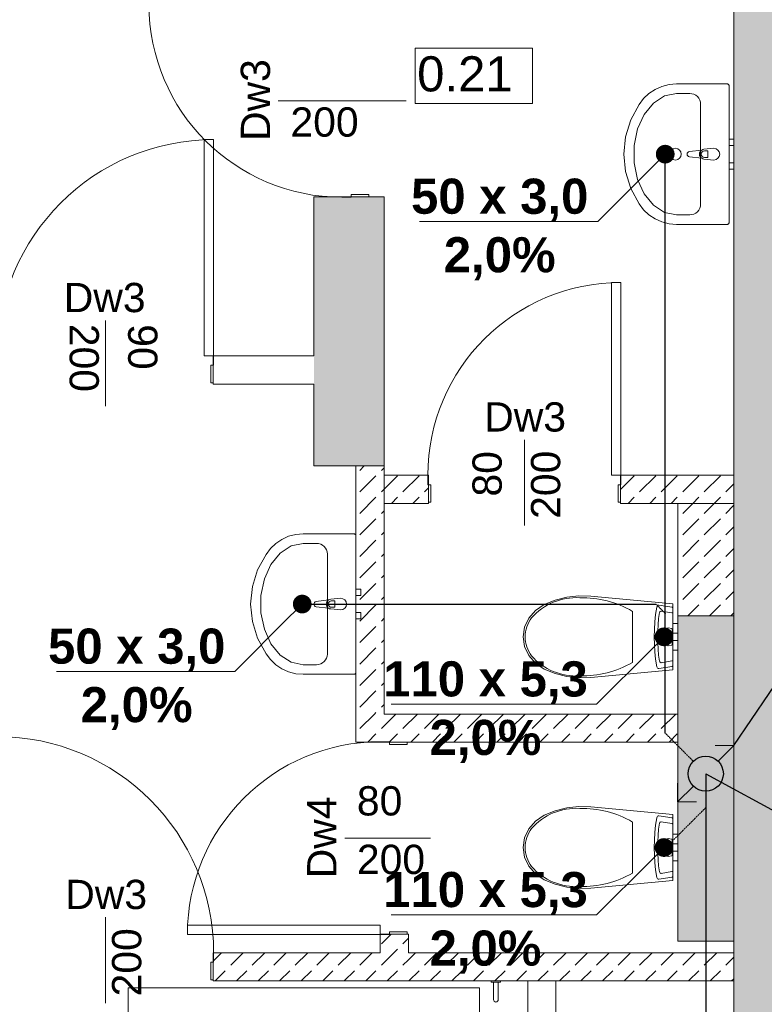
# Model space of a CAD drawing. Header units: millimetres. Extents: x 922208 to 1069538, y -182208 to -99877.
# Tile 254 of 256: x 991690 to 994870, y -111370 to -107164. Entities that reach past the tile are written whole.
import ezdxf
from ezdxf import colors
from ezdxf.entities.mleader import LeaderData, LeaderLine
from ezdxf.math import Vec2, Vec3

# ---------------------------------------------------------------- set-up
doc = ezdxf.new("R2010")
doc.units = ezdxf.units.MM
doc.header["$MEASUREMENT"] = 0
for name, pattern in [('1.5_1.0', [2.5, 1.5, -1]), ('ArcadiaLine2077533452649863992', [0]), ('HIDDEN', [20, 10, -10])]:
    doc.linetypes.add(name, pattern=pattern)
for name, color, linetype, lineweight in [('- PL - Kanalizacja', 34, 'Continuous', 30), ('IS_POWRÓT', 5, 'HIDDEN', 30), ('Nowe_0_Nr_pióra__75', 6, 'Continuous', 15), ('Nowe_210-A Pomieszczenia_Nr_pióra__41', 7, 'Continuous', 15), ('Nowe_220-A Ściany_Nr_pióra__1', 7, 'Continuous', 13), ('Nowe_220-A Ściany_Nr_pióra__169', 7, 'Continuous', 5), ('Nowe_220-A Ściany_Nr_pióra__19', 255, 'Continuous', 0), ('Nowe_220-A Ściany_Nr_pióra__23', 7, 'Continuous', 15), ('Nowe_220-A Ściany_Nr_pióra__27', 7, 'Continuous', 25), ('Nowe_220-A Ściany_Nr_pióra__3', 7, 'Continuous', 13), ('Nowe_220-A Ściany_Nr_pióra__7', 7, 'Continuous', 13), ('Nowe_450-K Stropy_Nr_pióra__20', 1, 'Continuous', 13), ('Nowe_450-K Stropy_Nr_pióra__27', 7, 'Continuous', 25)]:
    doc.layers.add(name, color=color, linetype=linetype, lineweight=lineweight)
doc.layers.add('Nowe_220-A Ściany_Nr_pióra__45', color=7, linetype='Continuous', lineweight=15, true_color=0x40a5ff)
doc.styles.add('I_Romans', font='arial.ttf', dxfattribs={"height": 15})
doc.styles.add('patrycja', font='romans.shx', dxfattribs={"width": 0.7, "height": 15})
doc.styles.add('STYL_AUTOMATYCZNY_1', font='arial.ttf')
pattern_1 = [(45, (889452.8, -161761.4), (-91.92388, 91.92388), [97.5, -32.5]), (45, (889452.8, -161669.48), (-91.92388, 91.92388), [97.5, -32.5])]

# ---------------------------------------------------------------- blocks, each defined once
blk = doc.blocks.new('parter01')
at = {"layer": 'Nowe_220-A Ściany_Nr_pióra__169', "linetype": 'Continuous', "lineweight": 0}
h = blk.add_hatch(dxfattribs=at)
h.set_pattern_fill('BETON', scale=10, style=0, pattern_type=2)
h.set_pattern_definition(pattern_1)
h.paths.add_polyline_path([(993246.55073, -110130.02068), (993246.55073, -109070.02068), (993126.55073, -109070.02068), (993126.55073, -110130.02068)])
h = blk.add_hatch(dxfattribs=at)
h.set_pattern_fill('BETON', scale=10, style=0, pattern_type=2)
h.set_pattern_definition(pattern_1)
h.paths.add_polyline_path([(993246.55073, -109230.02068), (993435.77867, -109230.02068), (993435.77867, -109110.02068), (993246.55073, -109110.02068)])
h = blk.add_hatch(dxfattribs=at)
h.set_pattern_fill('BETON', scale=10, style=0, pattern_type=2)
h.set_pattern_definition(pattern_1)
h.paths.add_polyline_path([(994255.77866, -109110.02068), (994255.77866, -109230.02068), (994740.39011, -109230.02068), (994740.39011, -109110.02068)])
h = blk.add_hatch(dxfattribs=at)
h.set_pattern_fill('BETON', scale=10, style=0, pattern_type=2)
h.set_pattern_definition(pattern_1)
h.paths.add_polyline_path([(994500.39011, -109710.02068), (994500.39011, -109230.02068), (994740.39011, -109230.02068), (994740.39011, -109710.02068)])
h = blk.add_hatch(dxfattribs=at)
h.set_pattern_fill('BETON', scale=10, style=0, pattern_type=2)
h.set_pattern_definition(pattern_1)
h.paths.add_polyline_path([(993246.55073, -110130.02068), (993126.55073, -110250.02068), (993246.55073, -110250.02068)])
h = blk.add_hatch(dxfattribs=at)
h.set_pattern_fill('BETON', scale=10, style=0, pattern_type=2)
h.set_pattern_definition(pattern_1)
h.paths.add_polyline_path([(993126.55073, -110130.02068), (993126.55073, -110250.02068), (993246.55073, -110130.02068)])
h = blk.add_hatch(dxfattribs=at)
h.set_pattern_fill('BETON', scale=10, style=0, pattern_type=2)
h.set_pattern_definition(pattern_1)
h.paths.add_polyline_path([(993246.55073, -110250.02068), (994500.39011, -110250.02068), (994500.39011, -110130.02068), (993246.55073, -110130.02068)])
h = blk.add_hatch(dxfattribs=at)
h.set_pattern_fill('BETON', scale=10, style=0, pattern_type=2)
h.set_pattern_definition(pattern_1)
h.paths.add_polyline_path([(993230.39011, -111270.02068), (993350.39011, -111270.02068), (993350.39011, -111070.02069), (993230.39011, -111070.02069)])
h = blk.add_hatch(dxfattribs=at)
h.set_pattern_fill('BETON', scale=10, style=0, pattern_type=2)
h.set_pattern_definition(pattern_1)
h.paths.add_polyline_path([(993230.39011, -111150.02069), (992516.55073, -111150.02069), (992516.55073, -111270.02068), (993230.39011, -111270.02068)])
h = blk.add_hatch(dxfattribs=at)
h.set_pattern_fill('BETON', scale=10, style=0, pattern_type=2)
h.set_pattern_definition(pattern_1)
h.paths.add_polyline_path([(994740.39011, -111270.02068), (994740.39011, -111150.02068), (993350.39011, -111150.02068), (993350.39011, -111270.02068)])
at = {"layer": 'Nowe_220-A Ściany_Nr_pióra__19', "linetype": 'Continuous', "lineweight": 0}
for points in [[(995140.39011, -107210.02068), (994740.39011, -106860.02068), (994740.39011, -107210.02068)], [(994740.39011, -107210.02068), (994740.39011, -112850.02068), (995140.39011, -112850.02068), (995140.39011, -107210.02068)], [(993246.55072, -107920.02068), (992946.55073, -107920.02068), (992946.55073, -109070.02068), (993246.55072, -109070.02068)], [(994740.39011, -111100.02068), (994740.39011, -109710.02068), (994500.39011, -109710.02068), (994500.39011, -111100.02068)]]:
    blk.add_hatch(color=255, dxfattribs=at).paths.add_polyline_path(points)
at = {"layer": 'Nowe_0_Nr_pióra__75', "color": 6, "linetype": 'Continuous', "lineweight": 0}
for p, q in [((994443.88587, -107489.41312), (994396.55421, -107520.04788)), ((994495.39011, -107478.91811), (994443.88587, -107489.41312)), ((994551.64011, -107478.91811), (994495.39011, -107478.91811)), ((994396.55421, -107520.04788), (994357.22964, -107568.34056)), ((994598.51511, -107524.37266), (994598.51511, -107951.64539)), ((994357.22964, -107568.34056), (994329.09801, -107630.37877)), ((994329.09801, -107630.37877), (994314.43837, -107701.13654)), ((994314.43837, -107701.13654), (994314.43837, -107774.8815)), ((994614.9841, -107724.40902), (994629.8547, -107724.40902)), ((994629.8547, -107751.60902), (994614.9841, -107751.60902)), ((994629.8547, -107724.40902), (994629.8547, -107751.60902)), ((994314.43837, -107774.8815), (994329.09801, -107845.63928)), ((994329.09801, -107845.63928), (994357.22964, -107907.67748)), ((994357.22964, -107907.67748), (994396.55421, -107955.97016)), ((994396.55421, -107955.97016), (994443.88587, -107986.60493)), ((994443.88587, -107986.60493), (994495.39011, -107997.09993)), ((994495.39011, -107997.09993), (994551.64011, -107997.09993)), ((992901.55073, -109400.92978), (992850.0465, -109411.42478)), ((992957.80073, -109400.92978), (992901.55073, -109400.92978)), ((992802.71483, -109442.05954), (992763.39026, -109490.35222)), ((992850.0465, -109411.42478), (992802.71483, -109442.05954)), ((993004.67573, -109446.38432), (993004.67573, -109873.65705)), ((992763.39026, -109490.35222), (992735.25863, -109552.39043)), ((992735.25863, -109552.39043), (992720.599, -109623.1482)), ((992720.599, -109623.1482), (992720.599, -109696.89317)), ((993021.14472, -109646.42068), (993036.01532, -109646.42068)), ((993036.01532, -109646.42068), (993036.01532, -109673.62068)), ((992720.599, -109696.89317), (992735.25863, -109767.65094)), ((993036.01532, -109673.62068), (993021.14472, -109673.62068)), ((994307.34698, -109800.02068), (994307.34698, -109691.07924)), ((994475.64272, -109696.96454), (994430.56729, -109689.71714)), ((994479.32147, -109898.93194), (994479.32147, -109701.10943)), ((992735.25863, -109767.65094), (992763.39026, -109829.68915)), ((994474.97699, -109764.67333), (994459.51589, -109762.18786)), ((994476.23873, -109833.66915), (994476.23873, -109766.37221)), ((994480.39011, -109743.02068), (994480.39011, -109759.7156)), ((994480.39011, -109743.02068), (994500.39011, -109743.02068)), ((994480.39011, -109759.7156), (994480.39011, -109784.02068)), ((994480.39011, -109784.02068), (994480.39011, -109788.70698)), ((994480.39011, -109784.02068), (994500.39011, -109784.02068)), ((994500.39011, -109743.02068), (994500.39011, -109759.7156)), ((994500.39011, -109759.7156), (994500.39011, -109784.02068)), ((994500.39011, -109784.02068), (994500.39011, -109788.70698)), ((994307.34612, -109908.96261), (994307.34698, -109800.02068)), ((994480.39011, -109788.70698), (994480.39011, -109800.02068)), ((994480.39011, -109800.02068), (994480.39011, -109811.33439)), ((994480.39011, -109811.33439), (994480.39011, -109816.02068)), ((994480.39011, -109816.02068), (994500.39011, -109816.02068)), ((994480.39011, -109816.02068), (994480.39011, -109840.32577)), ((994500.39011, -109788.70698), (994500.39011, -109800.02068)), ((994500.39011, -109800.02068), (994500.39011, -109811.33439)), ((994500.39011, -109811.33439), (994500.39011, -109816.02068)), ((994500.39011, -109816.02068), (994500.39011, -109840.32577)), ((992763.39026, -109829.68915), (992802.71483, -109877.98183)), ((994459.51589, -109837.85351), (994474.97699, -109835.36804)), ((994480.39011, -109840.32577), (994480.39011, -109857.02068)), ((994480.39011, -109857.02068), (994500.39011, -109857.02068)), ((994500.39011, -109840.32577), (994500.39011, -109857.02068)), ((992802.71483, -109877.98183), (992850.0465, -109908.61659)), ((992850.0465, -109908.61659), (992901.55073, -109919.11159)), ((994430.56729, -109910.32423), (994475.64272, -109903.07682)), ((992901.55073, -109919.11159), (992957.80073, -109919.11159)), ((994307.34698, -110700.02068), (994307.34698, -110591.07924)), ((994475.64272, -110596.96454), (994430.56729, -110589.71714)), ((994479.32147, -110798.93194), (994479.32147, -110601.10943)), ((994474.97699, -110664.67333), (994459.51589, -110662.18786)), ((994476.23873, -110733.66915), (994476.23873, -110666.37221)), ((994480.39011, -110643.02068), (994480.39011, -110659.7156)), ((994480.39011, -110643.02068), (994500.39011, -110643.02068)), ((994480.39011, -110659.7156), (994480.39011, -110684.02068)), ((994500.39011, -110643.02068), (994500.39011, -110659.7156)), ((994500.39011, -110659.7156), (994500.39011, -110684.02068)), ((994307.34612, -110808.96261), (994307.34698, -110700.02068)), ((994480.39011, -110684.02068), (994480.39011, -110688.70698)), ((994480.39011, -110684.02068), (994500.39011, -110684.02068)), ((994480.39011, -110688.70698), (994480.39011, -110700.02068)), ((994480.39011, -110700.02068), (994480.39011, -110711.33439)), ((994500.39011, -110684.02068), (994500.39011, -110688.70698)), ((994500.39011, -110688.70698), (994500.39011, -110700.02068)), ((994500.39011, -110700.02068), (994500.39011, -110711.33439)), ((994459.51589, -110737.85351), (994474.97699, -110735.36804)), ((994480.39011, -110711.33439), (994480.39011, -110716.02068)), ((994480.39011, -110716.02068), (994500.39011, -110716.02068)), ((994480.39011, -110716.02068), (994480.39011, -110740.32577)), ((994480.39011, -110740.32577), (994480.39011, -110757.02068)), ((994500.39011, -110711.33439), (994500.39011, -110716.02068)), ((994500.39011, -110716.02068), (994500.39011, -110740.32577)), ((994500.39011, -110740.32577), (994500.39011, -110757.02068)), ((994480.39011, -110757.02068), (994500.39011, -110757.02068)), ((994430.56729, -110810.32423), (994475.64272, -110803.07682)), ((993734.39011, -111275.02068), (993714.39011, -111275.02068))]:
    blk.add_line(p, q, dxfattribs=at)
for points in [[(994495.39011, -108038.00902), (994711.01511, -108038.00902), (994712.64306, -108037.87091), (994714.22154, -108037.46077), (994715.70261, -108036.79107), (994717.04124, -108035.88215), (994718.19677, -108034.76164), (994719.13409, -108033.46357), (994719.82472, -108032.02739), (994720.24768, -108030.49673), (994720.39011, -108028.91811), (994720.39011, -107738.00902), (994720.39011, -107447.09993), (994720.24768, -107445.52131), (994719.82472, -107443.99066), (994719.13409, -107442.55448), (994718.19677, -107441.25641), (994717.04124, -107440.13589), (994715.70261, -107439.22697), (994714.22154, -107438.55727), (994712.64306, -107438.14713), (994711.01511, -107438.00902), (994495.39011, -107438.00902), (994463.62558, -107440.67346), (994432.80473, -107448.58761), (994403.84317, -107461.51636), (994377.6013, -107479.07562), (994354.85872, -107500.74373), (994336.29108, -107525.87699), (994300.14945, -107591.95318), (994277.90117, -107663.56934), (994270.39011, -107738.00902), (994277.90117, -107812.44871), (994300.14945, -107884.06486), (994336.29108, -107950.14106), (994354.85872, -107975.27431), (994377.6013, -107996.94243), (994403.84317, -108014.50169), (994432.80473, -108027.43044), (994463.62558, -108035.34459)], [(994720.39011, -107674.50902), (994720.39011, -107701.50902), (994740.39011, -107701.50902), (994740.39011, -107674.50902)], [(994720.39011, -107774.50902), (994720.39011, -107801.50902), (994740.39011, -107801.50902), (994740.39011, -107774.50902)], [(992901.55073, -109960.02068), (993117.17573, -109960.02068), (993118.80368, -109959.88257), (993120.38217, -109959.47244), (993121.86323, -109958.80273), (993123.20186, -109957.89382), (993124.3574, -109956.7733), (993125.29472, -109955.47523), (993125.98535, -109954.03905), (993126.4083, -109952.5084), (993126.55073, -109950.92978), (993126.55073, -109660.02068), (993126.55073, -109369.11159), (993126.4083, -109367.53297), (993125.98535, -109366.00232), (993125.29472, -109364.56614), (993124.3574, -109363.26807), (993123.20186, -109362.14755), (993121.86323, -109361.23864), (993120.38217, -109360.56893), (993118.80368, -109360.1588), (993117.17573, -109360.02068), (992901.55073, -109360.02068), (992869.78621, -109362.68512), (992838.96535, -109370.59927), (992810.00379, -109383.52802), (992783.76193, -109401.08728), (992761.01935, -109422.7554), (992742.4517, -109447.88865), (992706.31008, -109513.96484), (992684.06179, -109585.581), (992676.55073, -109660.02068), (992684.06179, -109734.46037), (992706.31008, -109806.07652), (992742.4517, -109872.15272), (992761.01935, -109897.28597), (992783.76193, -109918.95409), (992810.00379, -109936.51335), (992838.96535, -109949.4421), (992869.78621, -109957.35625)], [(993126.55073, -109596.52068), (993126.55073, -109623.52068), (993146.55073, -109623.52068), (993146.55073, -109596.52068)], [(994026.96471, -109630.59704), (993977.21804, -109643.00216), (993930.28, -109662.02306), (993893.08443, -109687.62084), (993864.56632, -109720.66364), (993846.60656, -109758.97215), (993840.38954, -109800.02068), (993846.60656, -109841.06922), (993864.56632, -109879.37773), (993893.08443, -109912.42053), (993930.28, -109938.01831), (993977.21804, -109957.03921), (994026.96471, -109969.44433), (994078.31053, -109974.93206), (994130.00711, -109973.36899), (994480.39011, -109940.99548), (994480.39011, -109659.04589), (994130.00711, -109626.67238), (994078.31053, -109625.10931)], [(993126.55073, -109696.52068), (993126.55073, -109723.52068), (993146.55073, -109723.52068), (993146.55073, -109696.52068)], [(994406.38705, -109704.20341), (994403.06931, -109736.01561), (994401.0755, -109767.98005), (994400.41037, -109800.02068), (994401.0755, -109832.06132), (994403.06931, -109864.02576), (994406.38705, -109895.83796), (994411.02083, -109927.42227), (994412.20886, -109930.92449), (994414.41605, -109933.66095), (994417.32867, -109935.24268), (994420.53271, -109935.44485), (994476.71165, -109926.41218), (994478.15503, -109925.85887), (994479.34123, -109924.7454), (994480.11927, -109923.21351), (994480.39011, -109921.45818), (994480.39011, -109678.58319), (994480.11927, -109676.82786), (994479.34123, -109675.29597), (994478.15503, -109674.1825), (994476.71165, -109673.62919), (994420.53271, -109664.59652), (994417.32867, -109664.79869), (994414.41605, -109666.38042), (994412.20886, -109669.11688), (994411.02083, -109672.6191)], [(994026.96471, -110530.59704), (993977.21804, -110543.00216), (993930.28, -110562.02306), (993893.08443, -110587.62084), (993864.56632, -110620.66364), (993846.60656, -110658.97215), (993840.38954, -110700.02068), (993846.60656, -110741.06922), (993864.56632, -110779.37773), (993893.08443, -110812.42053), (993930.28, -110838.01831), (993977.21804, -110857.03921), (994026.96471, -110869.44433), (994078.31053, -110874.93206), (994130.00711, -110873.36899), (994480.39011, -110840.99548), (994480.39011, -110559.04589), (994130.00711, -110526.67238), (994078.31053, -110525.10931)], [(994406.38705, -110604.20341), (994403.06931, -110636.01561), (994401.0755, -110667.98005), (994400.41037, -110700.02068), (994401.0755, -110732.06132), (994403.06931, -110764.02576), (994406.38705, -110795.83796), (994411.02083, -110827.42227), (994412.20886, -110830.92449), (994414.41605, -110833.66095), (994417.32867, -110835.24268), (994420.53271, -110835.44485), (994476.71165, -110826.41218), (994478.15503, -110825.85887), (994479.34123, -110824.7454), (994480.11927, -110823.21351), (994480.39011, -110821.45818), (994480.39011, -110578.58319), (994480.11927, -110576.82786), (994479.34123, -110575.29597), (994478.15503, -110574.1825), (994476.71165, -110573.62919), (994420.53271, -110564.59652), (994417.32867, -110564.79869), (994414.41605, -110566.38042), (994412.20886, -110569.11688), (994411.02083, -110572.6191)], [(993860.39011, -111433.02068), (993860.39011, -111270.02068), (993980.39011, -111270.02068), (993980.39011, -111433.02068)]]:
    blk.add_lwpolyline(points, close=True, dxfattribs=at)
for points in [[(994654.76511, -107713.00902), (994612.81229, -107717.00902, 0.1210195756), (994603.29884, -107720.27925), (994550.36511, -107726.90902, 0.8825662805), (994550.36511, -107749.10902), (994603.29884, -107755.73879, 0.1210195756), (994612.81229, -107759.00902), (994654.76511, -107763.00902, 1)], [(993060.92573, -109635.02068), (993018.97292, -109639.02068, 0.1210195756), (993009.45947, -109642.29092), (992956.52573, -109648.92068, 0.8825662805), (992956.52573, -109671.12068), (993009.45947, -109677.75045, 0.1210195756), (993018.97292, -109681.02068), (993060.92573, -109685.02068, 1)], [(993744.39011, -111270.02068), (993704.39011, -111270.02068), (993704.39011, -111275.02068), (993714.39011, -111275.02068), (993714.39011, -111350.02068, 1), (993734.39011, -111350.02068), (993734.39011, -111275.02068), (993744.39011, -111275.02068)]]:
    blk.add_lwpolyline(points, format="xyb", close=True, dxfattribs=at)
for centre in [(994490.71011, -107738.00902), (992896.87073, -109660.02068)]:
    blk.add_circle(centre, 25, dxfattribs=at)
for centre, radius, start, end in [((994614.71221, -107738.00902), 21.08577, 122.77102538, 237.22897462), ((994614.9841, -107738.00902), 13.6, 90, 270), ((993020.87284, -109660.02068), 21.08577, 122.77102538, 237.22897462), ((993021.14472, -109660.02068), 13.6, 90, 270)]:
    blk.add_arc(centre, radius, start, end, dxfattribs=at)
for centre, major_axis, ratio, start_param, end_param in [((994551.64011, -107524.37266), (46.875, 0), 0.9696969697, 0, 1.5707963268), ((994551.64011, -107951.64539), (46.875, 0), 0.9696969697, 4.7123889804, 6.2831853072), ((992957.80073, -109446.38432), (46.875, 0), 0.9696969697, 0, 1.5707963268), ((994068.08663, -109889.48117), (257.05591, 0), 0.9993765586, 1.5150650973, 2.4156536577), ((994092.45323, -110058.11614), (425.51562, 0), 0.9993765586, 1.0413915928, 1.594412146), ((994879.42367, -109800.02068), (0, 546.32491), 0.8510638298, 1.3799272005, 1.7616654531), ((994429.49038, -109697.41523), (0, 7.8014), 0.8510638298, 6.1202689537, 7.720389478), ((994475.74478, -109701.16583), (0, 4.203), 0.8510638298, 4.7258079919, 6.3117214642), ((993987.6349, -109800.8335), (138.60813, 0), 0.9993765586, 2.5090881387, 3.1357319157), ((994615.51561, -109800.02068), (0, 189.78876), 0.8510638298, 1.3799219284, 1.7616707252), ((994459.17719, -109764.97187), (0, 2.8123), 0.8510638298, 6.1411985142, 7.5065936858), ((994474.77915, -109766.37252), (0, 1.71502), 0.8510638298, 4.7125655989, 6.1472157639), ((993987.63187, -109799.20885), (138.6051, 0), 0.9993765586, 3.1474535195, 3.7740972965), ((994459.17719, -109835.0695), (0, 2.8123), 0.8510638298, 1.9181842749, 3.2835794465), ((994474.77915, -109833.66885), (0, 1.71502), 0.8510638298, 3.2775621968, 4.7122123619), ((992957.80073, -109873.65705), (46.875, 0), 0.9696969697, 4.7123889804, 6.2831853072), ((994068.08663, -109710.5602), (257.05581, 0), 0.9993765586, 3.867527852, 4.7681164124), ((994092.45323, -109541.92523), (425.5156, 0), 0.9993765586, 4.6887708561, 5.2417914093), ((994429.49038, -109902.62614), (0, 7.8014), 0.8510638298, 1.7043884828, 3.3045090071), ((994475.74478, -109898.87554), (0, 4.203), 0.8510638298, 3.1130564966, 4.6989699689), ((994068.08663, -110789.48117), (257.05591, 0), 0.9993765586, 1.5150650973, 2.4156536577), ((994092.45323, -110958.11614), (425.51562, 0), 0.9993765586, 1.0413915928, 1.594412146), ((993987.6349, -110700.8335), (138.60813, 0), 0.9993765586, 2.5090881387, 3.1357319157), ((994879.42367, -110700.02068), (0, 546.32491), 0.8510638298, 1.3799272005, 1.7616654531), ((994429.49038, -110597.41523), (0, 7.8014), 0.8510638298, 6.1202689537, 7.720389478), ((994475.74478, -110601.16583), (0, 4.203), 0.8510638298, 4.7258079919, 6.3117214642), ((994615.51561, -110700.02068), (0, 189.78876), 0.8510638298, 1.3799219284, 1.7616707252), ((994459.17719, -110664.97187), (0, 2.8123), 0.8510638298, 6.1411985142, 7.5065936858), ((994474.77915, -110666.37252), (0, 1.71502), 0.8510638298, 4.7125655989, 6.1472157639), ((993987.63187, -110699.20885), (138.6051, 0), 0.9993765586, 3.1474535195, 3.7740972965), ((994459.17719, -110735.0695), (0, 2.8123), 0.8510638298, 1.9181842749, 3.2835794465), ((994474.77915, -110733.66885), (0, 1.71502), 0.8510638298, 3.2775621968, 4.7122123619), ((994068.08663, -110610.5602), (257.05581, 0), 0.9993765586, 3.867527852, 4.7681164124), ((994092.45323, -110441.92523), (425.5156, 0), 0.9993765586, 4.6887708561, 5.2417914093), ((994429.49038, -110802.62614), (0, 7.8014), 0.8510638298, 1.7043884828, 3.3045090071), ((994475.74478, -110798.87554), (0, 4.203), 0.8510638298, 3.1130564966, 4.6989699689)]:
    blk.add_ellipse(centre, major_axis=major_axis, ratio=ratio, start_param=start_param, end_param=end_param, dxfattribs=at)
at = {"layer": 'Nowe_210-A Pomieszczenia_Nr_pióra__41', "color": 7, "linetype": 'Continuous', "lineweight": 0}
for p, q in [((993379.93988, -107285.56428), (993880.31988, -107285.56428)), ((993379.93988, -107521.27878), (993379.93988, -107285.56428)), ((993880.31988, -107285.56428), (993880.31988, -107521.27878)), ((993880.31988, -107521.27878), (993379.93988, -107521.27878))]:
    blk.add_line(p, q, dxfattribs=at)
at = {"layer": 'Nowe_220-A Ściany_Nr_pióra__1', "color": 7, "linetype": 'Continuous', "lineweight": 0, "flags": 128}
blk.add_lwpolyline([(994500.39011, -109710.02068), (994740.39011, -109710.02068), (994740.39011, -109230.02068), (994500.39011, -109230.02068)], close=True, dxfattribs=at)
at = {"layer": 'Nowe_220-A Ściany_Nr_pióra__23', "color": 7, "linetype": 'Continuous', "lineweight": 0}
for p, q in [((993066.55073, -107922.02068), (993066.55073, -107920.02068)), ((993066.55073, -107920.02068), (993181.55073, -107920.02068)), ((993106.55073, -107922.02068), (993066.55073, -107922.02068)), ((993181.55073, -107910.02068), (993106.55073, -107910.02068)), ((993106.55073, -107910.02068), (993106.55073, -107922.02068)), ((993181.55073, -107920.02068), (993181.55073, -107910.02068)), ((992516.55073, -108715.02068), (992516.55073, -108600.02068)), ((992516.55073, -108600.02068), (992518.55073, -108600.02068)), ((992518.55073, -108600.02068), (992518.55073, -108640.02068)), ((992518.55073, -108640.02068), (992506.55073, -108640.02068)), ((992506.55073, -108640.02068), (992506.55073, -108715.02068)), ((992506.55073, -108715.02068), (992516.55073, -108715.02068)), ((993433.77866, -109150.02068), (993433.77866, -109110.02068)), ((993433.77866, -109110.02068), (993435.77866, -109110.02068)), ((993435.77866, -109110.02068), (993435.77866, -109225.02068)), ((994255.77866, -109225.02068), (994255.77866, -109110.02068)), ((994255.77866, -109110.02068), (994257.77866, -109110.02068)), ((994257.77866, -109110.02068), (994257.77866, -109150.02068)), ((993445.77866, -109150.02068), (993433.77866, -109150.02068)), ((993445.77866, -109225.02068), (993445.77866, -109150.02068)), ((994257.77866, -109150.02068), (994245.77866, -109150.02068)), ((994245.77866, -109150.02068), (994245.77866, -109225.02068)), ((993435.77866, -109225.02068), (993445.77866, -109225.02068)), ((994245.77866, -109225.02068), (994255.77866, -109225.02068)), ((993270.39011, -110248.02068), (993230.39011, -110248.02068)), ((993230.39011, -110248.02068), (993230.39011, -110250.02068)), ((993230.39011, -110250.02068), (993345.39011, -110250.02068)), ((993270.39011, -110260.02068), (993270.39011, -110248.02068)), ((993345.39011, -110260.02068), (993270.39011, -110260.02068)), ((993345.39011, -110250.02068), (993345.39011, -110260.02068)), ((993345.39011, -111070.02068), (993230.39011, -111070.02068)), ((993230.39011, -111070.02068), (993230.39011, -111072.02068)), ((993230.39011, -111072.02068), (993270.39011, -111072.02068)), ((993270.39011, -111072.02068), (993270.39011, -111060.02068)), ((993270.39011, -111060.02068), (993345.39011, -111060.02068)), ((993345.39011, -111060.02068), (993345.39011, -111070.02068)), ((992518.55073, -111150.02068), (992516.55073, -111150.02068)), ((992516.55073, -111150.02068), (992516.55073, -111265.02068)), ((992518.55073, -111190.02068), (992518.55073, -111150.02068)), ((992506.55073, -111265.02068), (992506.55073, -111190.02068)), ((992506.55073, -111190.02068), (992518.55073, -111190.02068)), ((992516.55073, -111265.02068), (992506.55073, -111265.02068))]:
    blk.add_line(p, q, dxfattribs=at)
at = {"layer": 'Nowe_220-A Ściany_Nr_pióra__27', "color": 7, "linetype": 'Continuous', "lineweight": 0}
for p, q in [((992946.55073, -107920.02068), (993066.55073, -107920.02068)), ((992946.55073, -107920.02068), (993066.55073, -107920.02068)), ((993066.55073, -107920.02068), (993181.55073, -107920.02068)), ((993066.55073, -107920.02068), (993181.55073, -107920.02068)), ((993066.55073, -107920.02068), (993181.55073, -107920.02068)), ((993181.55073, -107920.02068), (993246.55073, -107920.02068)), ((993181.55073, -107920.02068), (993246.55073, -107920.02068)), ((992516.5507, -108600.02068), (992516.55075, -108715.02079)), ((992516.55073, -108600.02068), (992516.55073, -108715.02068)), ((992516.55073, -108600.02068), (992516.55073, -108715.02068)), ((992516.55073, -108715.02068), (992516.55073, -108720.02068)), ((992516.55075, -108720.02079), (992736.55073, -108720.02068)), ((993435.77866, -109110.02068), (993435.77866, -109225.02068)), ((993435.77866, -109110.02068), (993435.77866, -109225.02068)), ((993435.77866, -109110.02068), (993435.77866, -109225.02068)), ((994255.77866, -109110.02068), (994255.77866, -109225.02068)), ((994255.77866, -109110.02068), (994255.77866, -109225.02068)), ((994255.77866, -109110.02068), (994255.77866, -109225.02068)), ((993435.77866, -109225.02068), (993435.77866, -109230.02068)), ((993435.77866, -109225.02068), (993435.77866, -109230.02068)), ((994255.77866, -109225.02068), (994255.77866, -109230.02068)), ((994255.77866, -109225.02068), (994255.77866, -109230.02068)), ((993230.39011, -110250.02068), (993345.39011, -110250.02068)), ((993230.39011, -110250.02068), (993345.39011, -110250.02068)), ((993230.39011, -110250.02068), (993345.39011, -110250.02068)), ((993345.39011, -110250.02068), (993350.39011, -110250.02068)), ((993345.39011, -110250.02068), (993350.39011, -110250.02068)), ((993230.39011, -111070.02068), (993345.39011, -111070.02068)), ((993230.39011, -111070.02068), (993345.39011, -111070.02068)), ((993230.39011, -111070.02068), (993345.39011, -111070.02068)), ((993345.39011, -111070.02068), (993350.39011, -111070.02068)), ((993345.39011, -111070.02068), (993350.39011, -111070.02068)), ((992516.55073, -111150.02068), (992516.55073, -111265.02068)), ((992516.55073, -111150.02068), (992516.55073, -111265.02068)), ((992516.55073, -111150.02068), (992516.55073, -111265.02068)), ((992516.55073, -111265.02068), (992516.55073, -111270.02068)), ((992516.55073, -111265.02068), (992516.55073, -111270.02068))]:
    blk.add_line(p, q, dxfattribs=at)
for points in [[(994740.39011, -107100.02068), (994740.39011, -112610.02068)], [(992946.55073, -107920.02068), (992946.55073, -108600.02068)], [(993246.55073, -109070.02068), (993246.55073, -107920.02068)], [(992946.55073, -108600.02068), (992516.5507, -108600.02068)], [(992736.55073, -108720.02068), (992946.55073, -108720.02068)], [(992946.55073, -108720.02068), (992946.55073, -109070.02068)], [(992946.55073, -109070.02068), (993246.55073, -109070.02068)], [(993126.55073, -109070.02068), (993126.55073, -110250.02068)], [(993126.55073, -109070.02068), (993246.55073, -109070.02068)], [(993246.55073, -109230.02068), (993246.55073, -109070.02068)], [(993435.77867, -109110.02068), (993246.55073, -109110.02068)], [(994740.39011, -109110.02068), (994255.77866, -109110.02068)], [(993246.55073, -110130.02068), (993246.55073, -109230.02068)], [(993246.55073, -109230.02068), (993435.77867, -109230.02068)], [(994255.77866, -109230.02068), (994740.39011, -109230.02068)], [(994740.39011, -109350.02068), (994740.39011, -109230.02068)], [(994500.39011, -109710.02068), (994500.39011, -111100.02068), (994740.39011, -111100.02068)], [(994740.39011, -110280.02068), (994740.39011, -109710.02068)], [(994500.39011, -110130.02068), (993246.55073, -110130.02068)], [(994500.39011, -110250.02068), (994500.39011, -110130.02068)], [(993126.55073, -110250.02068), (993230.39011, -110250.02068)], [(993350.39011, -110250.02068), (994500.39011, -110250.02068)], [(994740.39011, -111100.02068), (994740.39011, -110400.02068)], [(993230.39011, -111070.02069), (993230.39011, -111150.02068)], [(993350.39011, -111150.02068), (993350.39011, -111070.02069)], [(993230.39011, -111150.02068), (992516.55071, -111150.02068)], [(994740.39011, -111150.02068), (993350.39011, -111150.02068)], [(994740.39011, -111270.02068), (994740.39011, -111150.02068)], [(992516.55071, -111270.02068), (993230.39011, -111270.02068)], [(993230.39011, -111270.02068), (993350.39011, -111270.02068)], [(993350.39011, -111270.02068), (994740.39011, -111270.02068)]]:
    blk.add_lwpolyline(points, dxfattribs=at)
at = {"layer": 'Nowe_220-A Ściany_Nr_pióra__3', "color": 7, "linetype": 'Continuous', "lineweight": 0}
for p, q in [((992478.55073, -108600.02068), (992478.55073, -107676.02068)), ((992478.55073, -107676.02068), (992518.55073, -107676.02068)), ((992518.55073, -107676.02068), (992518.55073, -108600.02068)), ((994217.77866, -109110.02068), (994217.77866, -108286.02068)), ((994217.77866, -108286.02068), (994257.77866, -108286.02068)), ((994257.77866, -108286.02068), (994257.77866, -109110.02068)), ((992518.55073, -108600.02068), (992478.55073, -108600.02068)), ((994257.77866, -109110.02068), (994217.77866, -109110.02068)), ((993230.39011, -111032.02068), (992406.39011, -111032.02068)), ((992406.39011, -111032.02068), (992406.39011, -111072.02068)), ((993230.39011, -111072.02068), (993230.39011, -111032.02068)), ((992406.39011, -111072.02068), (993230.39011, -111072.02068))]:
    blk.add_line(p, q, dxfattribs=at)
for centre, radius, start, end in [((993066.55073, -107098.02068), 824, 180, 270), ((992518.55073, -108600.02068), 924, 90, 180), ((994257.77866, -109110.02068), 824, 90, 180), ((991594.55073, -111150.02068), 924, 0, 90), ((993230.39011, -111072.02068), 824, 90, 180)]:
    blk.add_arc(centre, radius, start, end, dxfattribs=at)
at = {"layer": 'Nowe_220-A Ściany_Nr_pióra__45', "color": 161, "linetype": 'Continuous', "lineweight": 0, "true_color": 0x40a5ff}
for p, q in [((992794.76502, -107510.02068), (993341.1513, -107510.02068)), ((992056.55073, -108448.23497), (992056.55073, -108814.62126)), ((993845.77866, -108958.23497), (993845.77866, -109324.62126)), ((993078.60439, -110660.02068), (993444.99068, -110660.02068)), ((992056.55073, -110998.23497), (992056.55073, -111364.62126))]:
    blk.add_line(p, q, dxfattribs=at)
at = {"layer": 'Nowe_450-K Stropy_Nr_pióra__20', "color": 1, "linetype": 'Continuous', "lineweight": 0, "flags": 128}
blk.add_lwpolyline([(992153.47205, -112800.02068), (993653.47205, -112800.02068), (993653.47205, -111300.02068), (992153.47205, -111300.02068)], close=True, dxfattribs=at)
at = {"layer": 'Nowe_450-K Stropy_Nr_pióra__27', "color": 7, "linetype": 'Continuous', "lineweight": 0, "flags": 128}
for points in [[(994500.39011, -109710.02068), (994740.39011, -109710.02068)], [(994500.39011, -111100.02068), (994740.39011, -111100.02068)]]:
    blk.add_lwpolyline(points, dxfattribs=at)
at = {"layer": 'Nowe_210-A Pomieszczenia_Nr_pióra__41', "color": 7, "linetype": 'Continuous', "lineweight": 0, "insert": (993630.12988, -107319.85), "char_height": 150, "attachment_point": 2, "style": 'STYL_AUTOMATYCZNY_1'}
blk.add_mtext('\\A1;{\\pqc;\\pt0,25;\\fArial|b0|i0|c238|p0;\\W1.000000;0.21\\fArial|b0|i0|c238|p0;\\W1.000000;\\A1{\\H.66x;\\S^  ;}\\fArial|b0|i0|c238|p0;\\W1.000000;\\fArial|b0|i0|c238|p0;\\W1.000000;\\A1{\\H.66x;\\S^  ;}}', dxfattribs=at)
at = {"layer": 'Nowe_220-A Ściany_Nr_pióra__7', "color": 7, "linetype": 'Continuous', "lineweight": 0, "char_height": 125, "style": 'STYL_AUTOMATYCZNY_1'}
for s, insert, attachment_point in [('\\A1;{\\pql;\\pt0;\\fArial|b0|i0|c238|p0;\\W1.000000;200\\fArial|b0|i0|c238|p0;\\W1.000000;\\A1{\\H.66x;\\S^  ;}\\fArial|b0|i0|c238|p0;\\W1.000000;\\fArial|b0|i0|c238|p0;\\W1.000000;}', (992846.55073, -107699.61289), 7), ('\\A1;{\\pqr;\\pt0;\\fArial|b0|i0|c238|p0;\\W1.000000;Dw3\\fArial|b0|i0|c238|p0;\\W1.000000;\\fArial|b0|i0|c238|p0;\\W1.000000;\\fArial|b0|i0|c238|p0;\\W1.000000;}', (992228.02123, -108414.69659), 9), ('\\A1;{\\pql;\\pt0;\\fArial|b0|i0|c238|p0;\\W1.000000;Dw3\\fArial|b0|i0|c238|p0;\\W1.000000;\\fArial|b0|i0|c238|p0;\\W1.000000;\\fArial|b0|i0|c238|p0;\\W1.000000;}', (993674.30816, -108924.69659), 7), ('\\A1;{\\pql;\\pt0;\\fArial|b0|i0|c238|p0;\\W1.000000;80\\fArial|b0|i0|c238|p0;\\W1.000000;\\A1{\\H.66x;\\S^  ;}\\fArial|b0|i0|c238|p0;\\W1.000000;\\fArial|b0|i0|c238|p0;\\W1.000000;}', (993130.39011, -110599.61289), 7), ('\\A1;{\\pql;\\pt0;\\fArial|b0|i0|c238|p0;\\W1.000000;200\\fArial|b0|i0|c238|p0;\\W1.000000;\\A1{\\H.66x;\\S^  ;}\\fArial|b0|i0|c238|p0;\\W1.000000;\\fArial|b0|i0|c238|p0;\\W1.000000;}', (993130.39011, -110849.61289), 7), ('\\A1;{\\pql;\\pt0;\\fArial|b0|i0|c238|p0;\\W1.000000;Dw3\\fArial|b0|i0|c238|p0;\\W1.000000;\\fArial|b0|i0|c238|p0;\\W1.000000;\\fArial|b0|i0|c238|p0;\\W1.000000;}', (991885.08023, -110964.69659), 7)]:
    blk.add_mtext(s, dxfattribs=dict(at, insert=insert, attachment_point=attachment_point))
for s, insert, attachment_point, rotation in [('\\A1;{\\pql;\\pt0;\\fArial|b0|i0|c238|p0;\\W1.000000;Dw3\\fArial|b0|i0|c238|p0;\\W1.000000;\\fArial|b0|i0|c238|p0;\\W1.000000;\\fArial|b0|i0|c238|p0;\\W1.000000;}', (992761.22664, -107681.49118), 7, 90), ('\\A1;{\\pqr;\\pt0;\\fArial|b0|i0|c238|p0;\\W1.000000;200\\fArial|b0|i0|c238|p0;\\W1.000000;\\A1{\\H.66x;\\S^  ;}\\fArial|b0|i0|c238|p0;\\W1.000000;\\fArial|b0|i0|c238|p0;\\W1.000000;}', (991866.95853, -108786.04218), 9, 270), ('\\A1;{\\pqr;\\pt0;\\fArial|b0|i0|c238|p0;\\W1.000000;90\\fArial|b0|i0|c238|p0;\\W1.000000;\\A1{\\H.66x;\\S^  ;}\\fArial|b0|i0|c238|p0;\\W1.000000;\\fArial|b0|i0|c238|p0;\\W1.000000;}', (992116.95853, -108690.70168), 9, 270), ('\\A1;{\\pql;\\pt0;\\fArial|b0|i0|c238|p0;\\W1.000000;80\\fArial|b0|i0|c238|p0;\\W1.000000;\\A1{\\H.66x;\\S^  ;}\\fArial|b0|i0|c238|p0;\\W1.000000;\\fArial|b0|i0|c238|p0;\\W1.000000;}', (993785.37086, -109200.70168), 7, 90), ('\\A1;{\\pql;\\pt0;\\fArial|b0|i0|c238|p0;\\W1.000000;200\\fArial|b0|i0|c238|p0;\\W1.000000;\\A1{\\H.66x;\\S^  ;}\\fArial|b0|i0|c238|p0;\\W1.000000;\\fArial|b0|i0|c238|p0;\\W1.000000;}', (994035.37086, -109296.04218), 7, 90), ('\\A1;{\\pql;\\pt0;\\fArial|b0|i0|c238|p0;\\W1.000000;Dw4\\fArial|b0|i0|c238|p0;\\W1.000000;\\fArial|b0|i0|c238|p0;\\W1.000000;\\fArial|b0|i0|c238|p0;\\W1.000000;}', (993042.88967, -110831.49118), 7, 90), ('\\A1;{\\pql;\\pt0;\\fArial|b0|i0|c238|p0;\\W1.000000;200\\fArial|b0|i0|c238|p0;\\W1.000000;\\A1{\\H.66x;\\S^  ;}\\fArial|b0|i0|c238|p0;\\W1.000000;\\fArial|b0|i0|c238|p0;\\W1.000000;}', (992246.14293, -111336.04218), 7, 90)]:
    blk.add_mtext(s, dxfattribs=dict(at, insert=insert, attachment_point=attachment_point, rotation=rotation))
blk = doc.blocks.new('_None')
blk = doc.blocks.new('A$7E791CF1C2D11E')
at = {"layer": '- PL - Kanalizacja', "linetype": 'ByBlock', "true_color": 0xc528ff}
h = blk.add_hatch(color=200, dxfattribs=at)
h.dxf.hatch_style = 1
h.paths.add_polyline_path([(195.2, 120.2, 1), (45.2, 120.2, 1)])
at = {"layer": '- PL - Kanalizacja', "color": 200, "linetype": 'ByBlock', "lineweight": 9, "true_color": 0xc528ff}
for p, q in [((160.4, 240.4), (240.4, 240.4)), ((173.2, 173.2), (240.4, 240.4)), ((240.4, 160.4), (240.4, 240.4)), ((0, 80), (0, 0)), ((0, 0), (67.2, 67.2)), ((80, 0), (0, 0))]:
    blk.add_line(p, q, dxfattribs=at)
at = {"layer": '- PL - Kanalizacja', "color": 200, "linetype": 'ByBlock', "true_color": 0xc528ff}
blk.add_circle((120.2, 120.2, -5050), 75, dxfattribs=at)
blk = doc.blocks.new('_Dot')
at = {"color": 0, "linetype": 'ByBlock', "lineweight": -2}
blk.add_line((-0.5, 0), (-1, 0), dxfattribs=at)
at = {"color": 0, "linetype": 'ByBlock', "const_width": 0.5}
blk.add_lwpolyline([(-0.25, 0, 1), (0.25, 0, 1)], format="xyb", close=True, dxfattribs=at)

msp = doc.modelspace()

# ---------------------------------------------------------------- block references
at = {"layer": 'IS_POWRÓT', "color": 27, "linetype": 'ByBlock', "lineweight": 30}
msp.add_blockref('parter01', (0, 0), dxfattribs=at)

# ---------------------------------------------------------------- next in the draw order: linework, layer by layer
at = {"layer": '- PL - Kanalizacja', "color": 30, "linetype": '1.5_1.0', "lineweight": 30}
msp.add_line((994450.3, -110699.6), (994620.4, -110529.5), dxfattribs=at)
for points in [[(994567.4, -110331.6), (994567.4, -110331.7), (994447.2, -110211.5), (994447.2, -109699.7), (994447.2, -107738)], [(992896.9, -109660), (994407.5, -109660), (994447.2, -109699.7)], [(994620.4, -110384.7), (994620.4, -112029.8), (994500.2, -112150), (991826.2, -112150)]]:
    msp.add_lwpolyline(points, dxfattribs=at)

# ---------------------------------------------------------------- next in the draw order: block references
at = {"layer": '- PL - Kanalizacja', "lineweight": 0}
msp.add_blockref('A$7E791CF1C2D11E', (994500.2, -110505, 5050), dxfattribs=at)

# ---------------------------------------------------------------- next in the draw order: leaders
at = {"layer": '- PL - Kanalizacja', "color": 30, "linetype": 'ArcadiaLine2077533452649863992', "lineweight": 20}
ml = msp.add_multileader_mtext('Standard', dxfattribs=at)
ml.set_content('{\\fArial|b1|i0|c0|p34;\\C30;50 x 3,0\\P2,0%}', color=7, style='I_Romans')
ml.set_leader_properties(color=256, linetype='Continuous', lineweight=13)
ml.set_arrow_properties(name='DOT')
ml.build(insert=Vec2(0, 0))
ml.multileader.update_dxf_attribs({"has_dogleg": 0, "text_left_attachment_type": 6, "text_right_attachment_type": 6, "dogleg_length": 0.36, "arrow_head_size": 80})
ctx = ml.context
ctx.base_point, ctx.char_height, ctx.arrow_head_size, ctx.landing_gap_size, ctx.plane_origin = Vec3(993321.4, -108026), 150, 80, 50, Vec3(989341.4, -99998.1)
ctx.left_attachment, ctx.right_attachment, ctx.text_align_type = 6, 6, 1
notes = []
notes.append((ctx, [(0, (1, 1, 0), (994162.7, -108026), (-1, 0), 3.6, [(0, [(994447.2, -107738)], 256, [])])]))
ctx.mtext.insert, ctx.mtext.width, ctx.mtext.defined_height, ctx.mtext.alignment, ctx.mtext.flow_direction = Vec3(993740.3, -107842.6), 1100.693, 300, 2, 5
ml = msp.add_multileader_mtext('Standard', dxfattribs=at)
ml.set_content('{\\fArial|b1|i0|c0|p34;\\C30;50 x 3,0\\P2,0%}', color=7, style='I_Romans')
ml.set_leader_properties(color=256, linetype='Continuous', lineweight=13)
ml.set_arrow_properties(name='DOT')
ml.build(insert=Vec2(0, 0))
ml.multileader.update_dxf_attribs({"has_dogleg": 0, "text_left_attachment_type": 6, "text_right_attachment_type": 6, "dogleg_length": 0.36, "arrow_head_size": 80})
ctx = ml.context
ctx.base_point, ctx.char_height, ctx.arrow_head_size, ctx.landing_gap_size, ctx.plane_origin = Vec3(991771.1, -109948), 150, 80, 50, Vec3(987791.1, -101920.1)
ctx.left_attachment, ctx.right_attachment, ctx.text_align_type = 6, 6, 1
notes.append((ctx, [(0, (1, 1, 0), (992612.5, -109948), (-1, 0), 3.6, [(0, [(992896.9, -109660)], 256, [])])]))
ctx.mtext.insert, ctx.mtext.width, ctx.mtext.defined_height, ctx.mtext.alignment, ctx.mtext.flow_direction = Vec3(992190, -109764.6), 1100.693, 300, 2, 5
ml = msp.add_multileader_mtext('Standard', dxfattribs=at)
ml.set_content('{\\fArial|b1|i0|c0|p34;\\C30;110 x 5,3\\P2,0%}', color=7, style='I_Romans')
ml.set_leader_properties(color=256, linetype='Continuous', lineweight=13)
ml.set_arrow_properties(name='DOT')
ml.build(insert=Vec2(0, 0))
ml.multileader.update_dxf_attribs({"has_dogleg": 0, "text_left_attachment_type": 6, "text_right_attachment_type": 6, "dogleg_length": 0.36, "arrow_head_size": 80})
ctx = ml.context
ctx.base_point, ctx.char_height, ctx.arrow_head_size, ctx.landing_gap_size, ctx.plane_origin = Vec3(993205.5, -110088), 150, 80, 50, Vec3(989336.1, -101484.1)
ctx.left_attachment, ctx.right_attachment, ctx.text_align_type = 6, 6, 1
notes.append((ctx, [(0, (1, 1, 0), (994157.4, -110088), (-1, 0), 3.6, [(0, [(994441.9, -109800)], 256, [])])]))
ctx.mtext.insert, ctx.mtext.width, ctx.mtext.defined_height, ctx.mtext.alignment, ctx.mtext.flow_direction = Vec3(993679.7, -109904.6), 1100.693, 300, 2, 5
at = {"layer": '- PL - Kanalizacja', "color": 200, "linetype": 'ByBlock', "true_color": 0xc528ff}
ml = msp.add_multileader_mtext('Standard', dxfattribs=at)
ml.set_content('{\\fArial|b0|i0|c238|p0;\\H37.5x;\\C200;PS\\H0.44x;1}', color=(197, 40, 255))
ml.set_leader_properties()
ml.set_arrow_properties(name='NONE')
ml.build(insert=Vec2(0, 0))
ml.multileader.update_dxf_attribs({"text_left_attachment_type": 6, "text_right_attachment_type": 6, "arrow_head_size": 5})
ctx = ml.context
ctx.base_point, ctx.char_height, ctx.arrow_head_size, ctx.plane_origin = Vec3(995203, -110699.3), 6, 5, Vec3(996655.5, -110039)
ctx.left_attachment, ctx.right_attachment, ctx.text_align_type = 6, 6, 1
notes.append((ctx, [(0, (1, 1, 0), (995195, -110699.3), (1, 0), 8, [(0, [(994620.4, -110384.7)], 256, [])])]))
ctx.mtext.insert, ctx.mtext.width, ctx.mtext.defined_height, ctx.mtext.alignment, ctx.mtext.line_spacing_style, ctx.mtext.flow_direction = Vec3(995428.3, -110689.5), 508.581, 240.8, 2, 2, 5
at = {"layer": '- PL - Kanalizacja', "color": 30, "linetype": 'ArcadiaLine2077533452649863992', "lineweight": 20}
ml = msp.add_multileader_mtext('Standard', dxfattribs=at)
ml.set_content('{\\fArial|b1|i0|c0|p34;\\C30;110 x 5,3\\P2,0%}', color=7, style='I_Romans')
ml.set_leader_properties(color=256, linetype='Continuous', lineweight=13)
ml.set_arrow_properties(name='DOT')
ml.build(insert=Vec2(0, 0))
ml.multileader.update_dxf_attribs({"has_dogleg": 0, "text_left_attachment_type": 6, "text_right_attachment_type": 6, "dogleg_length": 0.36, "arrow_head_size": 80})
ctx = ml.context
ctx.base_point, ctx.char_height, ctx.arrow_head_size, ctx.landing_gap_size, ctx.plane_origin = Vec3(993205.5, -110988), 150, 80, 50, Vec3(989336.1, -102384.1)
ctx.left_attachment, ctx.right_attachment, ctx.text_align_type = 6, 6, 1
notes.append((ctx, [(0, (1, 1, 0), (994157.4, -110988), (-1, 0), 3.6, [(0, [(994441.9, -110700)], 256, [])])]))
ctx.mtext.insert, ctx.mtext.width, ctx.mtext.defined_height, ctx.mtext.alignment, ctx.mtext.flow_direction = Vec3(993679.7, -110804.6), 1100.693, 300, 2, 5
for ctx, leaders in notes:
    for number, flags, end, landing, length, lines in leaders:
        leader = LeaderData()
        leader.index, (leader.has_last_leader_line, leader.has_dogleg_vector, leader.attachment_direction) = number, flags
        leader.last_leader_point, leader.dogleg_vector, leader.dogleg_length = Vec3(end), Vec3(landing), length
        for number, points, colour, breaks in lines:
            line = LeaderLine()
            line.index, line.vertices, line.color, line.breaks = number, Vec3.list(points), colors.encode_raw_color(colour), breaks
            leader.lines.append(line)
        ctx.leaders.append(leader)

# ---------------------------------------------------------------- next in the draw order: leaders
at = {"lineweight": 0}
ml = msp.add_multileader_mtext('Standard', dxfattribs=at)
ml.set_content('\\pxt0.545455;{\\fArial|b0|i0|c238|p0;\\W1;\\C0;Uwaga:wykonawca przed rozpoczęciem robót budowlanych zobowiazany jest do weryfikacji lokalizacji istniejacego pionu kanalizacyjnego. W razie potrzeby projektowane trasy zweryfikować w nawiązaniu do stanu rzeczywistego.}', color=256, style='patrycja')
ml.set_leader_properties(color=256, linetype='ByLayer', lineweight=-1)
ml.set_arrow_properties(name='NONE')
ml.build(insert=Vec2(0, 0))
ml.multileader.update_dxf_attribs({"text_left_attachment_type": 6, "text_right_attachment_type": 6, "dogleg_length": 0.36, "arrow_head_size": 150})
ctx = ml.context
ctx.base_point, ctx.char_height, ctx.arrow_head_size, ctx.landing_gap_size, ctx.plane_origin = Vec3(995342.7, -109379.6, 5050), 110, 150, 10, Vec3(1002584.5, -104930.1, 5050)
ctx.left_attachment, ctx.right_attachment = 6, 6
notes = []
notes.append((ctx, [(0, (1, 1, 0), (995339.1, -109379.6, 5050), (1, 0), 3.6, [(0, [(994740.6, -110264.5, 5050)], 0, [])])]))
ctx.mtext.insert, ctx.mtext.width, ctx.mtext.defined_height, ctx.mtext.flow_direction = Vec3(995352.7, -109237.3, 5050), 2914.276, 34.4, 5
ctx.mtext.has_bg_fill, ctx.mtext.bg_color, ctx.mtext.bg_scale_factor, ctx.mtext.bg_transparency, ctx.mtext.use_window_bg_color = 1, -939524096, 1.5, 0, 1
for ctx, leaders in notes:
    for number, flags, end, landing, length, lines in leaders:
        leader = LeaderData()
        leader.index, (leader.has_last_leader_line, leader.has_dogleg_vector, leader.attachment_direction) = number, flags
        leader.last_leader_point, leader.dogleg_vector, leader.dogleg_length = Vec3(end), Vec3(landing), length
        for number, points, colour, breaks in lines:
            line = LeaderLine()
            line.index, line.vertices, line.color, line.breaks = number, Vec3.list(points), colors.encode_raw_color(colour), breaks
            leader.lines.append(line)
        ctx.leaders.append(leader)

doc.saveas('drawing.dxf')
